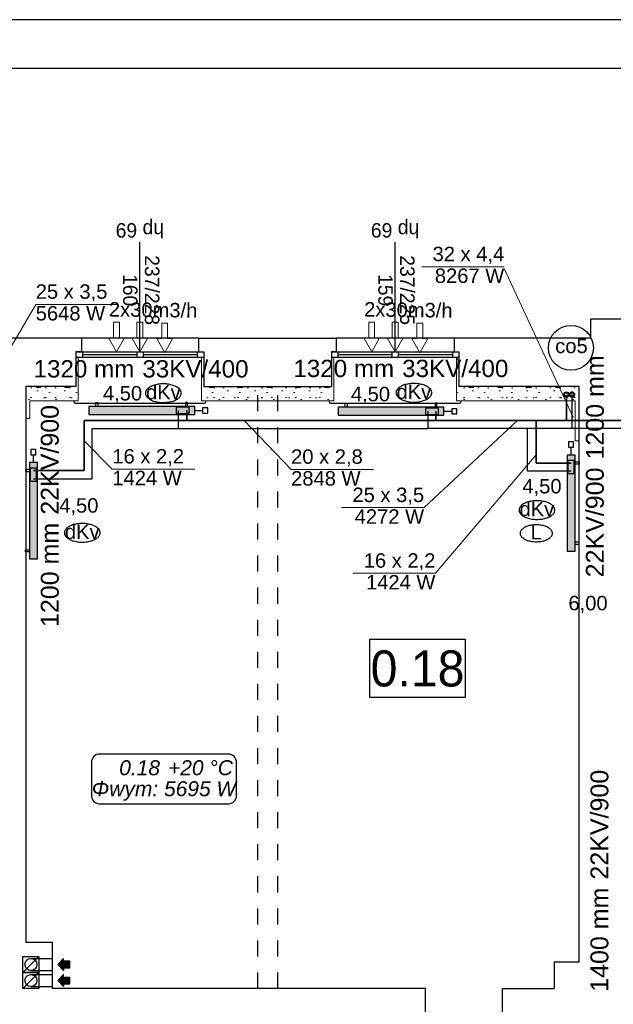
# Model space of a CAD drawing. Header units: millimetres. Extents: x 45180 to 119519, y 31297 to 302414.
# Tile 14 of 97: x 79175 to 86583, y 97374 to 109653. Entities that reach past the tile are written whole.
import ezdxf
from ezdxf.lldxf.tags import DXFTag

# ---------------------------------------------------------------- set-up
doc = ezdxf.new("R2010")
doc.units = ezdxf.units.MM
doc.header["$MEASUREMENT"] = 0
doc.linetypes.add('PHANTOM', pattern=[2.5, 1.25, -0.25, 0.25, -0.25, 0.25, -0.25])
doc.linetypes.add('Przerywana', pattern=[400, 200, -200])
doc.layers.get('0').update_dxf_attribs({"color": 252})
for name, color, linetype in [('#opisy', 7, 'Continuous'), ('#podkład', 252, 'Continuous'), ('_TABELA', 7, 'Continuous'), ('IS_Armatura_podłączeniowa_grz._dolnozas.', 7, 'SOLID'), ('IS_Armatura_Therm', 7, 'SOLID'), ('IS_Grafika', 7, 'SOLID'), ('IS_Grzejniki_Plan_rzut', 7, 'SOLID'), ('IS_Opisy_działek_Therm', 7, 'SOLID'), ('IS_Text_Armatury_Therm', 7, 'Continuous'), ('IS_Text_Konstrukcji', 7, 'Continuous'), ('IS_Text_Odbiornikow_Therm', 7, 'Continuous')]:
    doc.layers.add(name, color=color, linetype=linetype)
for name, color, linetype, lineweight in [('Arch ocieplenie_Nr_Pióra__21', 252, 'Continuous', 13), ('IS_Powrót', 5, 'DASHDOT', 35), ('IS_Zasilanie', 1, 'SOLID', 30)]:
    doc.layers.add(name, color=color, linetype=linetype, lineweight=lineweight)
doc.styles.add('ARIAL', font='arial.ttf', dxfattribs={"width": 0.75})
doc.styles.add('GENERATED_STYLE_3', font='txt')
doc.styles.add('GENERATED_STYLE_5', font='txt')
doc.styles.get("Standard").update_dxf_attribs({"font": 'arial.ttf', "bigfont": 'BIGFONT.SHX'})
tags = doc.linetypes.add('DASHDOT', pattern=[20, 10, -5, 0, -5]).pattern_tags.tags
tags[10:11] = [DXFTag(74, 4), DXFTag(75, 0), DXFTag(340, '0'), DXFTag(46, 0.0), DXFTag(50, 0.0), DXFTag(44, 0.0), DXFTag(45, 0.0)]
tags[8:9] = [DXFTag(74, 4), DXFTag(75, 0), DXFTag(340, '0'), DXFTag(46, 0.0), DXFTag(50, 0.0), DXFTag(44, 0.0), DXFTag(45, 0.0)]
tags[6:7] = [DXFTag(74, 4), DXFTag(75, 0), DXFTag(340, '0'), DXFTag(46, 0.0), DXFTag(50, 0.0), DXFTag(44, 0.0), DXFTag(45, 0.0)]
tags[4:5] = [DXFTag(74, 4), DXFTag(75, 0), DXFTag(340, '0'), DXFTag(46, 0.0), DXFTag(50, 0.0), DXFTag(44, 0.0), DXFTag(45, 0.0)]
tags = doc.linetypes.add('SOLID', pattern=[10, 10, 0]).pattern_tags.tags
tags[6:7] = [DXFTag(74, 4), DXFTag(75, 0), DXFTag(340, '0'), DXFTag(46, 0.0), DXFTag(50, 0.0), DXFTag(44, 0.0), DXFTag(45, 0.0)]
tags[4:5] = [DXFTag(74, 4), DXFTag(75, 0), DXFTag(340, '0'), DXFTag(46, 0.0), DXFTag(50, 0.0), DXFTag(44, 0.0), DXFTag(45, 0.0)]
pattern_1 = [(0, (0, 0), (0, 623.5383), [60, -300]), (0, (180, 311.8), (0, 623.5383), [60, -300]), (60, (0, 0), (-540, 311.7692), [60, -300]), (60, (360, 0), (-540, 311.7692), [60, -300]), (120, (60, 0), (540, 311.7692), [60, -300]), (120, (420, 0), (540, 311.7692), [60, -300]), (0, (0, 60), (0, 120), [0, -120, 0, -180]), (45, (60, 60), (-84.85282, 84.85282), [0, -90, 0, -150.00001])]

# ---------------------------------------------------------------- blocks, each defined once
blk = doc.blocks.new('Ściana_59', base_point=(-100204, 61384))
at = {"layer": 'Arch ocieplenie_Nr_Pióra__21', "linetype": 'Continuous'}
h = blk.add_hatch(dxfattribs=at)
h.set_pattern_fill('Structural_Concrete', color=256, style=0, pattern_type=2)
h.set_pattern_definition(pattern_1)
h.paths.add_polyline_path([(-100204, 61384), (-101704, 61384), (-101734, 61204), (-100254, 61204)], flags=0)
for p, q in [((-100204, 61384), (-101704, 61384)), ((-101734, 61204), (-100254, 61204))]:
    blk.add_line(p, q, dxfattribs=at)
blk = doc.blocks.new('Ściana_60', base_point=(-101704, 61384))
at = {"layer": 'Arch ocieplenie_Nr_Pióra__21', "linetype": 'Continuous'}
h = blk.add_hatch(dxfattribs=at)
h.set_pattern_fill('Structural_Concrete', color=256, style=0, pattern_type=2)
h.set_pattern_definition(pattern_1)
h.paths.add_polyline_path([(-101704, 61384), (-101704, 61744), (-101734, 61744), (-101734, 61204)], flags=0)
for p, q in [((-101704, 61744), (-101734, 61744)), ((-101734, 61744), (-101734, 61204)), ((-101704, 61384), (-101704, 61744))]:
    blk.add_line(p, q, dxfattribs=at)
blk = doc.blocks.new('Ściana_61', base_point=(-103294, 61384))
at = {"layer": 'Arch ocieplenie_Nr_Pióra__21', "linetype": 'Continuous'}
h = blk.add_hatch(dxfattribs=at)
h.set_pattern_fill('Structural_Concrete', color=256, style=0, pattern_type=2)
h.set_pattern_definition(pattern_1)
h.paths.add_polyline_path([(-103264, 61204), (-103264, 61744), (-103294, 61744), (-103294, 61384)], flags=0)
for p, q in [((-103264, 61744), (-103294, 61744)), ((-103294, 61744), (-103294, 61384)), ((-103264, 61204), (-103264, 61744))]:
    blk.add_line(p, q, dxfattribs=at)
blk = doc.blocks.new('Ściana_62', base_point=(-103294, 61384))
at = {"layer": 'Arch ocieplenie_Nr_Pióra__21', "linetype": 'Continuous'}
h = blk.add_hatch(dxfattribs=at)
h.set_pattern_fill('Structural_Concrete', color=256, style=0, pattern_type=2)
h.set_pattern_definition(pattern_1)
h.paths.add_polyline_path([(-103294, 61384), (-104884, 61384), (-104914, 61204), (-103264, 61204)], flags=0)
for p, q in [((-103294, 61384), (-104884, 61384)), ((-104914, 61204), (-103264, 61204))]:
    blk.add_line(p, q, dxfattribs=at)
blk = doc.blocks.new('Ściana_63', base_point=(-100204, 61384))
at = {"layer": 'Arch ocieplenie_Nr_Pióra__21', "linetype": 'Continuous'}
h = blk.add_hatch(dxfattribs=at)
h.set_pattern_fill('Structural_Concrete', color=256, style=0, pattern_type=2)
h.set_pattern_definition(pattern_1)
h.paths.add_polyline_path([(-100254, 61204), (-100254, 60704), (-100204, 60704), (-100204, 61384)], flags=0)
for p, q in [((-100204, 60704), (-100204, 61384)), ((-100254, 61204), (-100254, 60704)), ((-100254, 60704), (-100204, 60704))]:
    blk.add_line(p, q, dxfattribs=at)
blk = doc.blocks.new('Ściana_64', base_point=(-106484, 61384))
at = {"layer": 'Arch ocieplenie_Nr_Pióra__21', "linetype": 'Continuous'}
h = blk.add_hatch(dxfattribs=at)
h.set_pattern_fill('Structural_Concrete', color=256, style=0, pattern_type=2)
h.set_pattern_definition(pattern_1)
h.paths.add_polyline_path([(-106454, 61204), (-106454, 61744), (-106484, 61744), (-106484, 61384)], flags=0)
for p, q in [((-106454, 61744), (-106484, 61744)), ((-106484, 61744), (-106484, 61384)), ((-106454, 61204), (-106454, 61744))]:
    blk.add_line(p, q, dxfattribs=at)
blk = doc.blocks.new('Ściana_66', base_point=(-104884, 61384))
at = {"layer": 'Arch ocieplenie_Nr_Pióra__21', "linetype": 'Continuous'}
h = blk.add_hatch(dxfattribs=at)
h.set_pattern_fill('Structural_Concrete', color=256, style=0, pattern_type=2)
h.set_pattern_definition(pattern_1)
h.paths.add_polyline_path([(-104884, 61384), (-104884, 61744), (-104914, 61744), (-104914, 61204)], flags=0)
for p, q in [((-104884, 61744), (-104914, 61744)), ((-104914, 61744), (-104914, 61204)), ((-104884, 61384), (-104884, 61744))]:
    blk.add_line(p, q, dxfattribs=at)
blk = doc.blocks.new('Ściana_70', base_point=(-106484, 61384))
at = {"layer": 'Arch ocieplenie_Nr_Pióra__21', "linetype": 'Continuous'}
h = blk.add_hatch(dxfattribs=at)
h.set_pattern_fill('Structural_Concrete', color=256, style=0, pattern_type=2)
h.set_pattern_definition(pattern_1)
h.paths.add_polyline_path([(-106484, 61384), (-107109, 61384), (-107059, 61204), (-106454, 61204)], flags=0)
for p, q in [((-106484, 61384), (-107109, 61384)), ((-107059, 61204), (-106454, 61204))]:
    blk.add_line(p, q, dxfattribs=at)
blk = doc.blocks.new('Ściana_76', base_point=(-107109, 61384))
at = {"layer": 'Arch ocieplenie_Nr_Pióra__21', "linetype": 'Continuous'}
h = blk.add_hatch(dxfattribs=at)
h.set_pattern_fill('Structural_Concrete', color=256, style=0, pattern_type=2)
h.set_pattern_definition(pattern_1)
h.paths.add_polyline_path([(-107109, 61384), (-107109, 60984), (-107059, 60984), (-107059, 61204)], flags=0)
for p, q in [((-107109, 61384), (-107109, 60984)), ((-107059, 60984), (-107059, 61204)), ((-107109, 60984), (-107059, 60984))]:
    blk.add_line(p, q, dxfattribs=at)
blk = doc.blocks.new('E210168')
at = {"color": 7, "lineweight": 13}
for p, q in [((19.4, 19.8), (19.4, 13.6)), ((19.4, 19.8), (37, 9.9)), ((19.4, 0), (37, 9.9)), ((19.4, 6.2), (19.4, 0))]:
    blk.add_line(p, q, dxfattribs=at)
blk.add_lwpolyline([(19.4, 13.6), (0, 13.6), (0, 6.2), (19.4, 6.2)], dxfattribs=at)

msp = doc.modelspace()

# ---------------------------------------------------------------- hatches: boundary and pattern name
at = {"layer": '#podkład', "linetype": 'Continuous'}
for points in [[(79720, 97795), (79720, 97830), (79800, 97830), (79800, 97910), (79720, 97910), (79720, 97945), (79650, 97870)], [(79720, 97595), (79720, 97630), (79800, 97630), (79800, 97710), (79720, 97710), (79720, 97745), (79650, 97670)]]:
    msp.add_hatch(color=256, dxfattribs=at).paths.add_polyline_path(points, flags=0)
at = {"layer": 'IS_Grzejniki_Plan_rzut', "ltscale": 10}
for points in [[(81359, 104830), (80039, 104830), (80039, 104730), (81359, 104730)], [(84470, 104820), (83150, 104820), (83150, 104720), (84470, 104720)], [(86105, 103024), (86105, 104224), (86005, 104224), (86005, 103024)], [(79296, 104129), (79296, 102929), (79396, 102929), (79396, 104129)]]:
    msp.add_hatch(color=251, dxfattribs=at).paths.add_polyline_path(points)

# ---------------------------------------------------------------- linework, layer by layer
at = {"layer": '#podkład', "linetype": 'Continuous'}
for p, q in [((80675, 105510), (80675, 106880)), ((83860, 105510), (83860, 106880)), ((86900, 105920), (86300, 105920)), ((86300, 105920), (86300, 105680)), ((79945, 105680), (78100, 105680)), ((79945, 105680), (79945, 105510)), ((81405, 105680), (79945, 105680)), ((81405, 105680), (81405, 105510)), ((81405, 105680), (83125, 105680)), ((83125, 105680), (83125, 105510)), ((84595, 105680), (83125, 105680)), ((86300, 105680), (84595, 105680)), ((84595, 105680), (84595, 105510)), ((79875, 105510), (79875, 105080)), ((79945, 105510), (79875, 105510)), ((79880, 105510), (81470, 105510)), ((79960, 105510), (79960, 105440)), ((80635, 105510), (80635, 105440)), ((80715, 105510), (80715, 105440)), ((81390, 105510), (81390, 105440)), ((81405, 105510), (81475, 105510)), ((81475, 105510), (81475, 105080)), ((83065, 105510), (83065, 105080)), ((83125, 105510), (83065, 105510)), ((83065, 105510), (84655, 105510)), ((83145, 105510), (83145, 105440)), ((83820, 105510), (83820, 105440)), ((83900, 105510), (83900, 105440)), ((84575, 105510), (84575, 105440)), ((84595, 105510), (84655, 105510)), ((84655, 105510), (84655, 105080)), ((81470, 105440), (79880, 105440)), ((80635, 105475), (79960, 105475)), ((81390, 105475), (80715, 105475)), ((84655, 105440), (83065, 105440)), ((83820, 105475), (83145, 105475)), ((84575, 105475), (83900, 105475)), ((79875, 105080), (79250, 105080)), ((79250, 105080), (79250, 98150)), ((81475, 105080), (83065, 105080)), ((86155, 105080), (84655, 105080)), ((86155, 97900), (86155, 105080)), ((79850, 104890), (79850, 104900)), ((79870, 104870), (81480, 104870)), ((81500, 104890), (81500, 104900)), ((83035, 104890), (83035, 104900)), ((83055, 104870), (84665, 104870)), ((84685, 104890), (84685, 104900)), ((83540, 101924), (83540, 101204)), ((84740, 101924), (83540, 101924)), ((84740, 101204), (84740, 101924)), ((83540, 101204), (84740, 101204)), ((79250, 98150), (79580, 98150)), ((79580, 98150), (79580, 97570)), ((79215, 97770), (79215, 97970)), ((79215, 97970), (79415, 97970)), ((79215, 97770), (79415, 97970)), ((79315, 97945), (79580, 97945)), ((79415, 97970), (79415, 97770)), ((79650, 97870), (79720, 97945)), ((79650, 97870), (79720, 97795)), ((79720, 97910), (79720, 97945)), ((79800, 97910), (79720, 97910)), ((79800, 97830), (79800, 97910)), ((86155, 97900), (85845, 97900)), ((85845, 97900), (85845, 97570)), ((79215, 97570), (79215, 97770)), ((79215, 97770), (79415, 97770)), ((79215, 97570), (79415, 97770)), ((79415, 97770), (79215, 97770)), ((79315, 97795), (79580, 97795)), ((79315, 97745), (79580, 97745)), ((79415, 97770), (79415, 97570)), ((79650, 97670), (79720, 97745)), ((79720, 97830), (79800, 97830)), ((79720, 97830), (79720, 97795)), ((79720, 97710), (79720, 97745)), ((79650, 97670), (79720, 97595)), ((79800, 97710), (79720, 97710)), ((79720, 97630), (79800, 97630)), ((79720, 97630), (79720, 97595)), ((79800, 97630), (79800, 97710)), ((79415, 97570), (79215, 97570)), ((79315, 97595), (79580, 97595)), ((84240, 97570), (79580, 97570)), ((84240, 97100), (84240, 97570)), ((85200, 97100), (85200, 97570)), ((85200, 97570), (85845, 97570))]:
    msp.add_line(p, q, dxfattribs=at)
at = {"layer": '#podkład', "linetype": 'Przerywana'}
for p, q in [((82145, 97570), (82145, 105080)), ((82395, 97570), (82395, 105080))]:
    msp.add_line(p, q, dxfattribs=at)
at = {"layer": '#podkład', "linetype": 'Continuous'}
for centre in [(79315, 97870), (79315, 97670)]:
    msp.add_circle(centre, 75, dxfattribs=at)
for centre, start, end in [((79870, 104890), 180, 270), ((81480, 104890), 270, 0), ((83055, 104890), 180, 270), ((84665, 104890), 270, 0)]:
    msp.add_arc(centre, 20, start, end, dxfattribs=at)
at = {"layer": '_TABELA', "color": 7}
for p, q in [((117780, 109653), (45780, 109653)), ((117180, 109043), (48280, 109043))]:
    msp.add_line(p, q, dxfattribs=at)
at = {"layer": 'IS_Armatura_podłączeniowa_grz._dolnozas.', "ltscale": 10}
for p, q in [((81289, 104820), (81129, 104820)), ((81129, 104820), (81129, 104740)), ((81289, 104740), (81289, 104820)), ((81289, 104820), (81289, 104820)), ((84400, 104810), (84240, 104810)), ((84240, 104810), (84240, 104730)), ((84400, 104730), (84400, 104810)), ((84400, 104810), (84400, 104810)), ((81129, 104740), (81289, 104740)), ((84240, 104730), (84400, 104730)), ((86095, 104154), (86015, 104154)), ((86015, 104154), (86015, 103994)), ((86095, 103994), (86095, 104154)), ((79306, 104059), (79306, 103899)), ((79386, 104059), (79306, 104059)), ((79306, 104059), (79306, 104059)), ((79386, 103899), (79386, 104059)), ((79306, 103899), (79386, 103899)), ((86015, 103994), (86095, 103994)), ((86095, 103994), (86095, 103994))]:
    msp.add_line(p, q, dxfattribs=at)
at = {"layer": 'IS_Armatura_Therm', "ltscale": 10}
for p, q in [((81359, 104780), (81456, 104780)), ((81521, 104813), (81456, 104813)), ((81456, 104813), (81456, 104748)), ((81456, 104748), (81521, 104748)), ((81521, 104748), (81521, 104813)), ((84470, 104770), (84568, 104770)), ((84632, 104802), (84568, 104802)), ((84568, 104802), (84568, 104737)), ((84632, 104737), (84632, 104802)), ((84568, 104737), (84632, 104737)), ((86088, 104387), (86023, 104387)), ((86023, 104387), (86023, 104322)), ((86088, 104322), (86088, 104387)), ((79378, 104292), (79313, 104292)), ((79313, 104292), (79313, 104227)), ((79378, 104227), (79378, 104292)), ((86023, 104322), (86088, 104322)), ((86055, 104224), (86055, 104322)), ((79313, 104227), (79378, 104227)), ((79346, 104129), (79346, 104227))]:
    msp.add_line(p, q, dxfattribs=at)
at = {"layer": 'IS_Grafika', "ltscale": 10}
msp.add_line((86131, 105353), (86131, 105353), dxfattribs=at)
msp.add_circle((86054, 105561), 280, dxfattribs=at)
for points, knots in [([(84094, 105116), (84083, 105116), (84062, 105116), (84030, 105112), (84001, 105106), (83973, 105098), (83948, 105089), (83926, 105077), (83907, 105064), (83892, 105050), (83880, 105034), (83873, 105018), (83871, 105006), (83871, 105000)], [0, 0, 0, 0, 33.024043, 64.733497, 94.961552, 123.540383, 150.314771, 175.16102, 198.015155, 218.916387, 238.072713, 255.947572, 273.334314, 273.334314, 273.334314, 273.334314]), ([(84318, 105000), (84318, 105006), (84316, 105018), (84308, 105034), (84297, 105050), (84281, 105064), (84262, 105077), (84240, 105089), (84215, 105098), (84188, 105106), (84158, 105112), (84127, 105116), (84105, 105116), (84094, 105116)], [0, 0, 0, 0, 17.386742, 35.2616, 54.417927, 75.319159, 98.173293, 123.019543, 149.793931, 178.372762, 208.600817, 240.310271, 273.334314, 273.334314, 273.334314, 273.334314]), ([(80968, 105112), (80957, 105112), (80935, 105111), (80904, 105107), (80874, 105101), (80847, 105093), (80822, 105084), (80800, 105072), (80781, 105059), (80765, 105045), (80754, 105029), (80746, 105013), (80745, 105001), (80745, 104995)], [0, 0, 0, 0, 33.024043, 64.733497, 94.961552, 123.540383, 150.314771, 175.16102, 198.015155, 218.916387, 238.072713, 255.947572, 273.334314, 273.334314, 273.334314, 273.334314]), ([(80745, 104995), (80745, 104989), (80746, 104977), (80754, 104961), (80765, 104945), (80781, 104931), (80800, 104918), (80822, 104906), (80847, 104897), (80874, 104889), (80904, 104883), (80935, 104879), (80957, 104879), (80968, 104879)], [0, 0, 0, 0, 17.386742, 35.2616, 54.417927, 75.319159, 98.173293, 123.019543, 149.793931, 178.372762, 208.600817, 240.310271, 273.334314, 273.334314, 273.334314, 273.334314]), ([(81191, 104995), (81191, 105001), (81190, 105013), (81182, 105029), (81171, 105045), (81155, 105059), (81136, 105072), (81114, 105084), (81089, 105093), (81062, 105101), (81032, 105107), (81001, 105111), (80979, 105112), (80968, 105112)], [0, 0, 0, 0, 17.386742, 35.2616, 54.417927, 75.319159, 98.173293, 123.019543, 149.793931, 178.372762, 208.600817, 240.310271, 273.334314, 273.334314, 273.334314, 273.334314]), ([(80968, 104879), (80979, 104879), (81001, 104879), (81032, 104883), (81062, 104889), (81089, 104897), (81114, 104906), (81136, 104918), (81155, 104931), (81171, 104945), (81182, 104961), (81190, 104977), (81191, 104989), (81191, 104995)], [0, 0, 0, 0, 33.024043, 64.733497, 94.961552, 123.540383, 150.314771, 175.16102, 198.015155, 218.916387, 238.072713, 255.947572, 273.334314, 273.334314, 273.334314, 273.334314]), ([(83871, 105000), (83871, 104994), (83873, 104982), (83880, 104966), (83892, 104950), (83907, 104936), (83926, 104923), (83948, 104911), (83973, 104902), (84001, 104894), (84030, 104888), (84062, 104884), (84083, 104883), (84094, 104883)], [0, 0, 0, 0, 17.386742, 35.2616, 54.417927, 75.319159, 98.173293, 123.019543, 149.793931, 178.372762, 208.600817, 240.310271, 273.334314, 273.334314, 273.334314, 273.334314]), ([(84094, 104883), (84105, 104883), (84127, 104884), (84158, 104888), (84188, 104894), (84215, 104902), (84240, 104911), (84262, 104923), (84281, 104936), (84297, 104950), (84308, 104966), (84316, 104982), (84318, 104994), (84318, 105000)], [0, 0, 0, 0, 33.024043, 64.733497, 94.961552, 123.540383, 150.314771, 175.16102, 198.015155, 218.916387, 238.072713, 255.947572, 273.334314, 273.334314, 273.334314, 273.334314]), ([(85629, 103654), (85618, 103654), (85597, 103653), (85565, 103649), (85536, 103644), (85508, 103636), (85483, 103626), (85461, 103615), (85442, 103602), (85427, 103587), (85415, 103572), (85408, 103555), (85406, 103543), (85406, 103537)], [0, 0, 0, 0, 33.024043, 64.733497, 94.961552, 123.540383, 150.314771, 175.16102, 198.015155, 218.916387, 238.072713, 255.947572, 273.334314, 273.334314, 273.334314, 273.334314]), ([(85853, 103537), (85853, 103543), (85851, 103555), (85844, 103572), (85832, 103587), (85817, 103602), (85798, 103615), (85776, 103626), (85751, 103636), (85723, 103644), (85694, 103649), (85662, 103653), (85640, 103654), (85629, 103654)], [0, 0, 0, 0, 17.386742, 35.2616, 54.417927, 75.319159, 98.173293, 123.019543, 149.793931, 178.372762, 208.600817, 240.310271, 273.334314, 273.334314, 273.334314, 273.334314]), ([(85406, 103537), (85406, 103532), (85408, 103520), (85415, 103503), (85427, 103487), (85442, 103473), (85461, 103460), (85483, 103449), (85508, 103439), (85536, 103431), (85565, 103425), (85597, 103422), (85618, 103421), (85629, 103421)], [0, 0, 0, 0, 17.386742, 35.2616, 54.417927, 75.319159, 98.173293, 123.019543, 149.793931, 178.372762, 208.600817, 240.310271, 273.334314, 273.334314, 273.334314, 273.334314]), ([(85629, 103421), (85640, 103421), (85662, 103422), (85694, 103425), (85723, 103431), (85751, 103439), (85776, 103449), (85798, 103460), (85817, 103473), (85832, 103487), (85844, 103503), (85851, 103520), (85853, 103532), (85853, 103537)], [0, 0, 0, 0, 33.024043, 64.733497, 94.961552, 123.540383, 150.314771, 175.16102, 198.015155, 218.916387, 238.072713, 255.947572, 273.334314, 273.334314, 273.334314, 273.334314]), ([(79956, 103370), (79945, 103370), (79923, 103370), (79892, 103366), (79862, 103360), (79835, 103352), (79810, 103342), (79788, 103331), (79769, 103318), (79753, 103304), (79742, 103288), (79734, 103271), (79733, 103260), (79733, 103254)], [0, 0, 0, 0, 33.024043, 64.733497, 94.961552, 123.540383, 150.314771, 175.16102, 198.015155, 218.916387, 238.072713, 255.947572, 273.334314, 273.334314, 273.334314, 273.334314]), ([(80179, 103254), (80179, 103260), (80178, 103271), (80170, 103288), (80159, 103304), (80143, 103318), (80124, 103331), (80102, 103342), (80077, 103352), (80050, 103360), (80020, 103366), (79989, 103370), (79967, 103370), (79956, 103370)], [0, 0, 0, 0, 17.386742, 35.2616, 54.417927, 75.319159, 98.173293, 123.019543, 149.793931, 178.372762, 208.600817, 240.310271, 273.334314, 273.334314, 273.334314, 273.334314]), ([(85621, 103353), (85611, 103353), (85592, 103352), (85563, 103349), (85537, 103344), (85512, 103337), (85489, 103328), (85469, 103318), (85452, 103306), (85438, 103293), (85428, 103279), (85421, 103264), (85420, 103253), (85420, 103248)], [0, 0, 0, 0, 29.81303, 58.439291, 85.728194, 111.528232, 135.699277, 158.129661, 178.761629, 197.63058, 214.924287, 231.061128, 246.757311, 246.757311, 246.757311, 246.757311]), ([(85823, 103248), (85823, 103253), (85821, 103264), (85815, 103279), (85804, 103293), (85790, 103306), (85773, 103318), (85753, 103328), (85731, 103337), (85706, 103344), (85679, 103349), (85651, 103352), (85631, 103353), (85621, 103353)], [0, 0, 0, 0, 15.696184, 31.833024, 49.126731, 67.995682, 88.62765, 111.058035, 135.229079, 161.029117, 188.31802, 216.944282, 246.757311, 246.757311, 246.757311, 246.757311]), ([(79733, 103254), (79733, 103248), (79734, 103236), (79742, 103219), (79753, 103204), (79769, 103190), (79788, 103177), (79810, 103165), (79835, 103155), (79862, 103148), (79892, 103142), (79923, 103138), (79945, 103137), (79956, 103137)], [0, 0, 0, 0, 17.386742, 35.2616, 54.417927, 75.319159, 98.173293, 123.019543, 149.793931, 178.372762, 208.600817, 240.310271, 273.334314, 273.334314, 273.334314, 273.334314]), ([(79956, 103137), (79967, 103137), (79989, 103138), (80020, 103142), (80050, 103148), (80077, 103155), (80102, 103165), (80124, 103177), (80143, 103190), (80159, 103204), (80170, 103219), (80178, 103236), (80179, 103248), (80179, 103254)], [0, 0, 0, 0, 33.024043, 64.733497, 94.961552, 123.540383, 150.314771, 175.16102, 198.015155, 218.916387, 238.072713, 255.947572, 273.334314, 273.334314, 273.334314, 273.334314]), ([(85420, 103248), (85420, 103243), (85421, 103232), (85428, 103217), (85438, 103203), (85452, 103190), (85469, 103178), (85489, 103168), (85512, 103159), (85537, 103152), (85563, 103147), (85592, 103143), (85611, 103143), (85621, 103143)], [0, 0, 0, 0, 15.696184, 31.833024, 49.126731, 67.995682, 88.62765, 111.058035, 135.229079, 161.029117, 188.31802, 216.944282, 246.757311, 246.757311, 246.757311, 246.757311]), ([(85621, 103143), (85631, 103143), (85651, 103143), (85679, 103147), (85706, 103152), (85731, 103159), (85753, 103168), (85773, 103178), (85790, 103190), (85804, 103203), (85815, 103217), (85821, 103232), (85823, 103243), (85823, 103248)], [0, 0, 0, 0, 29.81303, 58.439291, 85.728194, 111.528232, 135.699277, 158.129661, 178.761629, 197.63058, 214.924287, 231.061128, 246.757311, 246.757311, 246.757311, 246.757311])]:
    msp.add_open_spline(points, degree=3, knots=knots, dxfattribs=at)
at = {"layer": 'IS_Grzejniki_Plan_rzut', "ltscale": 10}
for p, q in [((80126, 104830), (80126, 104880)), ((80126, 104880), (80151, 104880)), ((80151, 104880), (80151, 104830)), ((81271, 104880), (81246, 104880)), ((81246, 104880), (81246, 104830)), ((81271, 104830), (81271, 104880)), ((83238, 104820), (83238, 104870)), ((83238, 104870), (83262, 104870)), ((83262, 104870), (83262, 104820)), ((84382, 104870), (84358, 104870)), ((84358, 104870), (84358, 104820)), ((84382, 104820), (84382, 104870)), ((81359, 104830), (80039, 104830)), ((80039, 104830), (80039, 104730)), ((81359, 104730), (81359, 104830)), ((81359, 104830), (81359, 104830)), ((84470, 104820), (83150, 104820)), ((83150, 104820), (83150, 104720)), ((84470, 104720), (84470, 104820)), ((84470, 104820), (84470, 104820)), ((80039, 104730), (81359, 104730)), ((83150, 104720), (84470, 104720)), ((86105, 104224), (86005, 104224)), ((86005, 104224), (86005, 103024)), ((86105, 103024), (86105, 104224)), ((86105, 104137), (86155, 104137)), ((86155, 104137), (86155, 104112)), ((79296, 104042), (79246, 104042)), ((79246, 104042), (79246, 104017)), ((79246, 104017), (79296, 104017)), ((79296, 104129), (79296, 102929)), ((79396, 104129), (79296, 104129)), ((79296, 104129), (79296, 104129)), ((79396, 102929), (79396, 104129)), ((86155, 104112), (86105, 104112)), ((79246, 103017), (79246, 103042)), ((79246, 103042), (79296, 103042)), ((86155, 103137), (86105, 103137)), ((86105, 103112), (86155, 103112)), ((86155, 103112), (86155, 103137)), ((79296, 103017), (79246, 103017)), ((79296, 102929), (79396, 102929)), ((86005, 103024), (86105, 103024)), ((86105, 103024), (86105, 103024))]:
    msp.add_line(p, q, dxfattribs=at)
at = {"layer": 'IS_Opisy_działek_Therm', "lineweight": 5, "ltscale": 10}
for p, q in [((85222, 106572), (84192, 106572)), ((86081, 104697), (85222, 106550)), ((78603, 104784), (79377, 106103)), ((79375, 106103), (80405, 106103)), ((81978, 104654), (82562, 104045)), ((85389, 104654), (84222, 103568)), ((79981, 104399), (80331, 104049)), ((85620, 104228), (84363, 102749)), ((80331, 104049), (81361, 104049)), ((82562, 104045), (83592, 104045)), ((84222, 103568), (83192, 103568)), ((84363, 102749), (83333, 102749))]:
    msp.add_line(p, q, dxfattribs=at)
at = {"layer": 'IS_Powrót', "ltscale": 10}
for p, q in [((85997, 104972), (85997, 104654)), ((81259, 104654), (81259, 104780)), ((84370, 104654), (84370, 104766)), ((79981, 104029), (79981, 104654)), ((79981, 104654), (86824, 104654)), ((85620, 104124), (85620, 104654)), ((79346, 104029), (79981, 104029)), ((86055, 104124), (85620, 104124))]:
    msp.add_line(p, q, dxfattribs=at)
at = {"layer": 'IS_Powrót', "color": 5, "lineweight": 0, "ltscale": 20}
msp.add_circle((85997, 104978), 34.1, dxfattribs=at)
at = {"layer": 'IS_Powrót', "color": 5, "lineweight": 30, "ltscale": 20}
msp.add_circle((85997, 104978), 22.1, dxfattribs=at)
at = {"layer": 'IS_Text_Konstrukcji', "linetype": 'SOLID', "ltscale": 10}
msp.add_lwpolyline([(80175, 99875), (81778, 99875, 0.414214), (81881, 99978), (81881, 100391, 0.414214), (81778, 100495), (80175, 100495, 0.414214), (80071, 100391), (80071, 99978, 0.414214), (80175, 99875)], format="xyb", dxfattribs=at)
at = {"layer": 'IS_Zasilanie', "ltscale": 10}
for p, q in [((86067, 104977), (86067, 104554)), ((81159, 104554), (81159, 104780)), ((84270, 104770), (84270, 104554)), ((80081, 103929), (80081, 104554)), ((80081, 104554), (81159, 104554)), ((81159, 104554), (84270, 104554)), ((85511, 104554), (84270, 104554)), ((86081, 104554), (85511, 104554)), ((85511, 104024), (85511, 104554)), ((86924, 104554), (86081, 104554)), ((86055, 104024), (85511, 104024)), ((79346, 103929), (80081, 103929))]:
    msp.add_line(p, q, dxfattribs=at)
at = {"layer": 'IS_Zasilanie', "color": 1, "linetype": 'PHANTOM', "lineweight": 0, "ltscale": 250}
msp.add_circle((86067, 104977), 34.1, dxfattribs=at)
at = {"layer": 'IS_Zasilanie', "color": 1, "linetype": 'PHANTOM', "lineweight": 30, "ltscale": 250}
msp.add_circle((86067, 104977), 22.1, dxfattribs=at)

# ---------------------------------------------------------------- block references
at = {"layer": '#podkład'}
for name, p in [('Ściana_64', (79875, 105080)), ('Ściana_66', (81475, 105080)), ('Ściana_61', (83065, 105080)), ('Ściana_60', (84655, 105080)), ('Ściana_70', (79875, 105080)), ('Ściana_76', (79250, 105080)), ('Ściana_62', (83065, 105080)), ('Ściana_59', (86155, 105080)), ('Ściana_63', (86155, 105080))]:
    msp.add_blockref(name, p, dxfattribs=at)
at = {"color": 7, "lineweight": 5, "xscale": 10, "yscale": 10, "zscale": 10, "rotation": 270.0966492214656}
for p in [(80283, 105879), (80576, 105880), (80885, 105870), (83468, 105879), (83761, 105880), (84070, 105870)]:
    msp.add_blockref('E210168', p, dxfattribs=at)

# ---------------------------------------------------------------- texts
at = {"layer": '#opisy', "color": 7, "lineweight": 0, "style": 'ARIAL'}
for p in [(80287, 105952, 140), (83472, 105952, 140)]:
    msp.add_text('2x30m3/h', height=180, rotation=359.2172, dxfattribs=at).set_placement(p)
at = {"layer": '#podkład', "linetype": 'Continuous', "char_height": 180, "attachment_point": 2, "rotation": 180, "style": 'GENERATED_STYLE_5'}
for insert in [(80675, 106936), (83860, 106936)]:
    msp.add_mtext('{hp 69}', dxfattribs=dict(at, insert=insert))
at = {"layer": '#podkład', "linetype": 'Continuous', "char_height": 180, "width": 1346.33, "attachment_point": 2, "rotation": 270, "style": 'GENERATED_STYLE_5'}
for s, insert, line_spacing_factor in [('{237/228\\P160}', (80918, 106280), 0.909108), ('{237/225\\P159}', (84103, 106280), 0.908754)]:
    msp.add_mtext(s, dxfattribs=dict(at, insert=insert, line_spacing_factor=line_spacing_factor))
at = {"layer": '#podkład', "linetype": 'Continuous', "insert": (84140, 101331), "char_height": 450, "attachment_point": 8, "style": 'GENERATED_STYLE_3'}
msp.add_mtext('{0.18}', dxfattribs=at)
at = {"layer": 'IS_Grafika', "ltscale": 10, "char_height": 180}
for s, insert, attachment_point in [('\\fArial|b0|i0;co5', (85858, 105492), 7), ('\\fArial|b0|i0;dKv', (80968, 105098), 2), ('\\fArial|b0|i0;dKv', (84094, 105103), 2), ('\\fArial|b0|i0;dKv', (85629, 103641), 2), ('\\fArial|b0|i0;dKv', (79956, 103357), 2), ('\\fArial|b0|i0;L', (85621, 103351), 2)]:
    msp.add_mtext(s, dxfattribs=dict(at, insert=insert, attachment_point=attachment_point))
at = {"layer": 'IS_Opisy_działek_Therm', "ltscale": 10, "char_height": 180}
for s, insert, attachment_point in [('\\fArial|b0|i0;32 x 4,4', (85222, 106608), 9), ('\\fArial|b0|i0;8267 W', (85222, 106550), 3), ('\\fArial|b0|i0;25 x 3,5', (79375, 106139), 7), ('\\fArial|b0|i0;5648 W', (79375, 106082), 1), ('\\fArial|b0|i0;16 x 2,2', (80331, 104085), 7), ('\\fArial|b0|i0;20 x 2,8', (82562, 104081), 7), ('\\fArial|b0|i0;1424 W', (80331, 104028), 1), ('\\fArial|b0|i0;2848 W', (82562, 104023), 1), ('\\fArial|b0|i0;25 x 3,5', (84222, 103604), 9), ('\\fArial|b0|i0;4272 W', (84222, 103547), 3), ('\\fArial|b0|i0;16 x 2,2', (84363, 102785), 9), ('\\fArial|b0|i0;1424 W', (84363, 102727), 3)]:
    msp.add_mtext(s, dxfattribs=dict(at, insert=insert, attachment_point=attachment_point))
at = {"layer": 'IS_Text_Armatury_Therm', "linetype": 'SOLID', "ltscale": 10, "char_height": 180}
for s, insert, attachment_point in [('\\fArial|b0|i0;4,50  ', (80703, 104871), 9), ('\\fArial|b0|i0;4,50  ', (83797, 104861), 9), ('\\fArial|b0|i0;4,50  ', (85448, 103712), 7), ('\\fArial|b0|i0;4,50  ', (80158, 103472), 9), ('\\fArial|b0|i0;6,00  ', (86512, 102254), 9)]:
    msp.add_mtext(s, dxfattribs=dict(at, insert=insert, attachment_point=attachment_point))
at = {"layer": 'IS_Text_Konstrukcji', "linetype": 'SOLID', "ltscale": 10, "char_height": 187.2}
for s, insert, attachment_point in [('\\fArial|b0|i1;0.18', (80926, 100228), 9), ('\\fArial|b0|i1;+20 °C', (81026, 100228), 7), ('\\fArial|b0|i1;Φwym: 5695 W', (80976, 100156), 2)]:
    msp.add_mtext(s, dxfattribs=dict(at, insert=insert, attachment_point=attachment_point))
at = {"layer": 'IS_Text_Odbiornikow_Therm', "linetype": 'SOLID', "ltscale": 10, "char_height": 216}
for s, insert, attachment_point in [('\\fArial|b0|i0;1320 mm', (80606, 105407), 3), ('\\fArial|b0|i0;33KV/400', (80706, 105407), 1), ('\\fArial|b0|i0;1320 mm', (83848, 105412), 3), ('\\fArial|b0|i0;33KV/400', (83948, 105412), 1)]:
    msp.add_mtext(s, dxfattribs=dict(at, insert=insert, attachment_point=attachment_point))
at = {"layer": 'IS_Text_Odbiornikow_Therm', "linetype": 'SOLID', "ltscale": 10, "char_height": 223.2, "rotation": 90}
for s, insert, attachment_point in [('\\fArial|b0|i0;1200 mm', (86467, 104168), 7), ('\\fArial|b0|i0;22KV/900', (79439, 103479), 1), ('\\fArial|b0|i0;22KV/900', (86467, 104068), 9), ('\\fArial|b0|i0;1200 mm', (79439, 103379), 3), ('\\fArial|b0|i0;22KV/900', (86298, 98929), 1), ('\\fArial|b0|i0;1400 mm', (86298, 98829), 3)]:
    msp.add_mtext(s, dxfattribs=dict(at, insert=insert, attachment_point=attachment_point))

doc.saveas('drawing.dxf')
